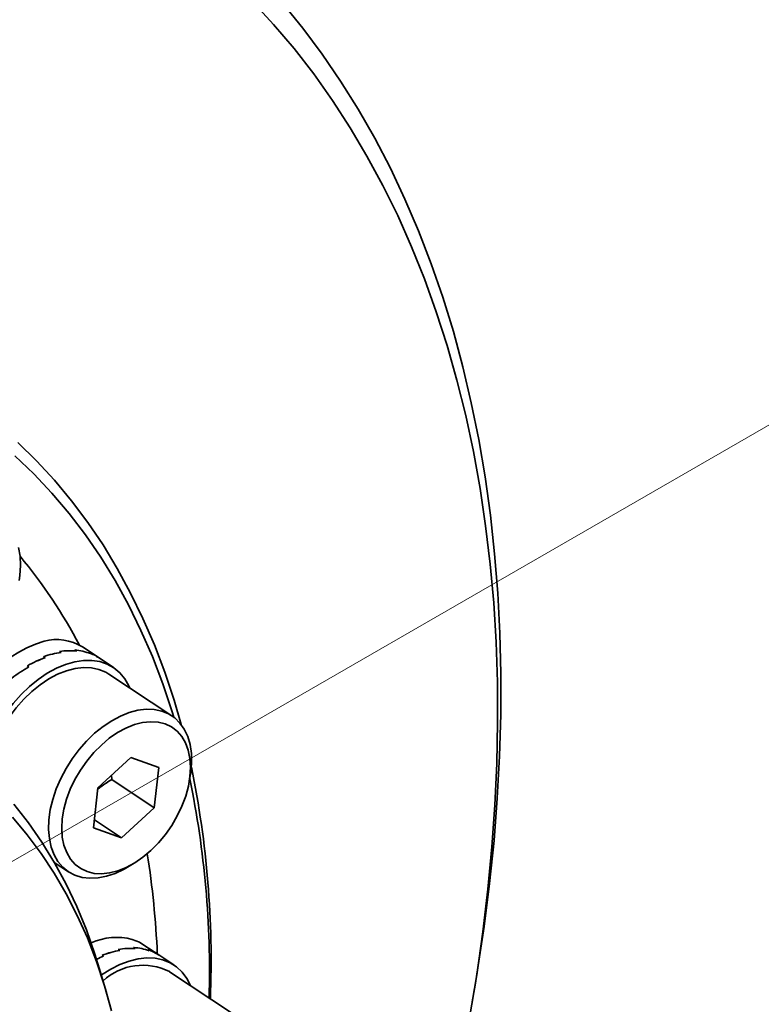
# Model space of a CAD drawing. Header units: millimetres. Extents: x -8713 to 3261, y -18743 to -8704.
# Tile 147 of 154: x 3167.03 to 3171.02, y -18291.78 to -18286.47. Entities that reach past the tile are written whole.
import ezdxf

# ---------------------------------------------------------------- set-up
doc = ezdxf.new("R2010")
doc.units = ezdxf.units.MM
doc.header["$LTSCALE"] = 10
doc.layers.add('1轮廓实线层', color=7, linetype='Continuous', lineweight=18)

msp = doc.modelspace()

# ---------------------------------------------------------------- linework, layer by layer
at = {"color": 7, "linetype": 'Continuous', "lineweight": 35}
for p, q in [((3167.9406, -18290.5791), (3167.9459, -18290.5479)), ((3169.4648, -18291.7655), (3169.4799, -18291.6764))]:
    msp.add_line(p, q, dxfattribs=at)
at = {"layer": '1轮廓实线层'}
msp.add_line((3163.9041, -18292.7891), (3185.3825, -18280.3886), dxfattribs=at)
at = {"layer": '1轮廓实线层', "color": 7, "linetype": 'Continuous', "lineweight": 35}
for p, q in [((3167.2508, -18289.8826), (3167.2424, -18289.8771)), ((3167.2425, -18289.8771), (3167.2508, -18289.8826)), ((3167.3333, -18289.8751), (3167.3249, -18289.8696)), ((3167.325, -18289.8696), (3167.3333, -18289.8751)), ((3167.4545, -18289.9121), (3167.3647, -18289.8526)), ((3167.4079, -18289.8892), (3167.3996, -18289.8837)), ((3167.3996, -18289.8837), (3167.408, -18289.8893)), ((3167.0768, -18289.9602), (3167.0685, -18289.9547)), ((3167.0686, -18289.9546), (3167.0769, -18289.9602)), ((3167.1557, -18289.9058), (3167.1641, -18289.9114)), ((3167.164, -18289.9114), (3167.1557, -18289.9059)), ((3167.5318, -18289.9634), (3167.4545, -18289.9122)), ((3167.8468, -18290.2243), (3167.5079, -18289.9994)), ((3167.6154, -18290.0627), (3167.6204, -18290.0741)), ((3167.449, -18290.6118), (3167.625, -18290.4492)), ((3167.625, -18290.4492), (3167.7766, -18290.5032)), ((3167.7766, -18290.5032), (3167.7521, -18290.7198)), ((3167.5232, -18290.5679), (3167.522, -18290.5444)), ((3167.5232, -18290.5679), (3167.7521, -18290.7198)), ((3167.4246, -18290.8284), (3167.449, -18290.6118)), ((3167.7521, -18290.7198), (3167.5761, -18290.8823)), ((3167.4295, -18290.785), (3167.5761, -18290.8823)), ((3167.5761, -18290.8823), (3167.4246, -18290.8284)), ((3167.2139, -18291.0141), (3167.2894, -18291.0642)), ((3167.6261, -18291.0298), (3167.6528, -18291.0128)), ((3167.5663, -18291.4887), (3167.5579, -18291.4832)), ((3167.558, -18291.4832), (3167.5663, -18291.4887)), ((3167.6495, -18291.4786), (3167.6411, -18291.473)), ((3167.6412, -18291.473), (3167.6496, -18291.4786)), ((3167.7818, -18291.5165), (3167.6909, -18291.4562)), ((3167.7253, -18291.49), (3167.717, -18291.4844)), ((3167.7171, -18291.4845), (3167.7254, -18291.49)), ((3167.4793, -18291.5201), (3167.4709, -18291.5146)), ((3167.471, -18291.5145), (3167.4793, -18291.5201)), ((3167.858, -18291.5671), (3167.7818, -18291.5165)), ((3167.4947, -18291.7155), (3167.4631, -18291.6067)), ((3167.4947, -18291.7155), (3167.4631, -18291.6067)), ((3168.173, -18291.8279), (3167.8341, -18291.6031))]:
    msp.add_line(p, q, dxfattribs=at)
at = {"layer": '1轮廓实线层', "color": 7, "linetype": 'Continuous', "lineweight": 35, "flags": 128}
for points in [[(3169.4496, -18291.8526), (3169.4885, -18291.6196), (3169.5216, -18291.3882), (3169.5491, -18291.1585), (3169.5708, -18290.9307), (3169.5867, -18290.7051), (3169.5969, -18290.4818), (3169.6013, -18290.261), (3169.5999, -18290.0429), (3169.5928, -18289.8276), (3169.5799, -18289.6154), (3169.5612, -18289.4064), (3169.5367, -18289.2007), (3169.5066, -18288.9987), (3169.4707, -18288.8003), (3169.4292, -18288.6058), (3169.382, -18288.4153), (3169.3292, -18288.2291), (3169.2709, -18288.0472), (3169.2071, -18287.8698), (3169.1378, -18287.697), (3169.0631, -18287.529), (3168.983, -18287.3659), (3168.8977, -18287.2079), (3168.8072, -18287.0551), (3168.7116, -18286.9076), (3168.6109, -18286.7655), (3168.5052, -18286.6289), (3168.3947, -18286.4981), (3168.2794, -18286.3729)], [(3168.4422, -18286.3834), (3168.5517, -18286.518), (3168.6563, -18286.6583), (3168.7559, -18286.804), (3168.8503, -18286.9552), (3168.9396, -18287.1117), (3169.0236, -18287.2733), (3169.1023, -18287.44), (3169.1756, -18287.6115), (3169.2435, -18287.7878), (3169.3059, -18287.9687), (3169.3627, -18288.154), (3169.4139, -18288.3437), (3169.4595, -18288.5375), (3169.4994, -18288.7353), (3169.5336, -18288.937), (3169.5621, -18289.1423), (3169.5848, -18289.3511), (3169.6018, -18289.5633), (3169.6129, -18289.7786), (3169.6183, -18289.9969), (3169.6178, -18290.218), (3169.6115, -18290.4418), (3169.5995, -18290.668), (3169.5817, -18290.8965), (3169.558, -18291.1271), (3169.5287, -18291.3596), (3169.4936, -18291.5937), (3169.4799, -18291.6764)], [(3167.0166, -18288.7515), (3167.1181, -18288.8504), (3167.2149, -18288.9552), (3167.3069, -18289.0657), (3167.394, -18289.1819), (3167.476, -18289.3036), (3167.553, -18289.4306), (3167.6248, -18289.5628), (3167.6913, -18289.7001), (3167.7525, -18289.8423), (3167.8082, -18289.9892), (3167.8585, -18290.1406), (3167.8962, -18290.2704)], [(3167.8579, -18290.2322), (3167.8487, -18290.2023), (3167.7981, -18290.0514), (3167.742, -18289.9051), (3167.6804, -18289.7637), (3167.6134, -18289.6271), (3167.5412, -18289.4957), (3167.4637, -18289.3695), (3167.3811, -18289.2488), (3167.2934, -18289.1336), (3167.2008, -18289.0241), (3167.1034, -18288.9204), (3167.0013, -18288.8227)], [(3167.0212, -18289.3173), (3167.0293, -18289.3641), (3167.0316, -18289.4144), (3167.028, -18289.4674), (3167.0241, -18289.4943)], [(3166.8207, -18290.5149), (3166.8247, -18290.495), (3166.8401, -18290.4366), (3166.861, -18290.378), (3166.887, -18290.32), (3166.9179, -18290.2634), (3166.9531, -18290.209), (3166.9922, -18290.1575), (3167.0347, -18290.1097), (3167.0798, -18290.0663), (3167.1271, -18290.0278), (3167.1758, -18289.9948), (3167.2252, -18289.9678), (3167.2747, -18289.9471), (3167.3236, -18289.933), (3167.3711, -18289.9258), (3167.4167, -18289.9255), (3167.4596, -18289.9321), (3167.4993, -18289.9456), (3167.5352, -18289.9657), (3167.5668, -18289.9922), (3167.5937, -18290.0247), (3167.6154, -18290.0627)], [(3166.8477, -18290.541), (3166.8533, -18290.5052), (3166.8666, -18290.4495), (3166.8853, -18290.3934), (3166.9092, -18290.3377), (3166.938, -18290.2833), (3166.9713, -18290.2309), (3167.0084, -18290.1814), (3167.0488, -18290.1354), (3167.0921, -18290.0938), (3167.1373, -18290.0571), (3167.184, -18290.0259), (3167.2314, -18290.0007), (3167.2787, -18289.9818), (3167.3253, -18289.9695), (3167.3704, -18289.9641), (3167.4134, -18289.9656), (3167.4536, -18289.9739), (3167.4904, -18289.989), (3167.5079, -18289.9994)], [(3167.2124, -18290.9727), (3167.1969, -18290.9315), (3167.187, -18290.8858), (3167.1829, -18290.8365), (3167.1846, -18290.7843), (3167.1922, -18290.73), (3167.2054, -18290.6744), (3167.2241, -18290.6183), (3167.2481, -18290.5626), (3167.2769, -18290.5081), (3167.3101, -18290.4557), (3167.3472, -18290.4062), (3167.3877, -18290.3603), (3167.4309, -18290.3186), (3167.4762, -18290.282), (3167.5228, -18290.2508), (3167.5702, -18290.2255), (3167.6175, -18290.2066), (3167.6641, -18290.1944), (3167.7092, -18290.189), (3167.7522, -18290.1904), (3167.7924, -18290.1988), (3167.8292, -18290.2139), (3167.8621, -18290.2355), (3167.8904, -18290.2633), (3167.9139, -18290.2969), (3167.9322, -18290.3358), (3167.9449, -18290.3793), (3167.9519, -18290.4269), (3167.9531, -18290.4777), (3167.9485, -18290.5311), (3167.9459, -18290.5479)], [(3167.2805, -18290.9614), (3167.3006, -18290.996), (3167.3259, -18291.0249), (3167.3559, -18291.0476), (3167.3901, -18291.0639), (3167.4278, -18291.0733), (3167.4686, -18291.0757), (3167.5116, -18291.0711), (3167.5561, -18291.0596), (3167.6013, -18291.0414), (3167.6466, -18291.0167), (3167.6911, -18290.986), (3167.734, -18290.9498), (3167.7746, -18290.9088), (3167.8123, -18290.8636), (3167.8463, -18290.8151), (3167.8761, -18290.764), (3167.9013, -18290.7112), (3167.9212, -18290.6576), (3167.9357, -18290.6042), (3167.9445, -18290.5518), (3167.9473, -18290.5013), (3167.9443, -18290.4537), (3167.9353, -18290.4097), (3167.9207, -18290.3701), (3167.9005, -18290.3356), (3167.8752, -18290.3067), (3167.8452, -18290.2839), (3167.8111, -18290.2677), (3167.7733, -18290.2583), (3167.7326, -18290.2559), (3167.6896, -18290.2605), (3167.6451, -18290.272), (3167.5998, -18290.2902), (3167.5545, -18290.3149), (3167.5101, -18290.3456), (3167.4672, -18290.3817), (3167.4265, -18290.4228), (3167.3889, -18290.4679), (3167.3548, -18290.5165), (3167.325, -18290.5676), (3167.2999, -18290.6204), (3167.2799, -18290.674), (3167.2654, -18290.7274), (3167.2567, -18290.7798), (3167.2538, -18290.8302), (3167.2569, -18290.8779), (3167.2658, -18290.9218), (3167.2805, -18290.9614)], [(3166.9962, -18290.701), (3167.0742, -18290.8004), (3167.1471, -18290.9055), (3167.215, -18291.0159), (3167.2775, -18291.1317), (3167.3348, -18291.2525), (3167.3866, -18291.3783), (3167.4329, -18291.5087), (3167.4631, -18291.6067)], [(3166.9962, -18290.701), (3167.0742, -18290.8004), (3167.1471, -18290.9055), (3167.215, -18291.0159), (3167.2775, -18291.1317), (3167.3348, -18291.2525), (3167.3866, -18291.3783), (3167.4329, -18291.5087), (3167.4631, -18291.6067)], [(3167.5216, -18291.8146), (3167.4839, -18291.6791), (3167.4406, -18291.5481), (3167.3917, -18291.4216), (3167.3375, -18291.2999), (3167.2778, -18291.1832), (3167.213, -18291.0716), (3167.1429, -18290.9654), (3167.0678, -18290.8648), (3166.9878, -18290.7697)], [(3167.5216, -18291.8146), (3167.4839, -18291.6791), (3167.4406, -18291.5481), (3167.3917, -18291.4216), (3167.3375, -18291.2999), (3167.2778, -18291.1832), (3167.213, -18291.0716), (3167.1429, -18290.9654), (3167.0678, -18290.8648), (3166.9878, -18290.7697)], [(3167.6261, -18291.0298), (3167.5897, -18291.0511), (3167.5422, -18291.0732), (3167.4952, -18291.0888), (3167.4493, -18291.0976), (3167.4051, -18291.0996), (3167.3634, -18291.0947), (3167.3249, -18291.083), (3167.29, -18291.0646), (3167.2593, -18291.0398), (3167.2333, -18291.009), (3167.2124, -18290.9727)], [(3167.6909, -18291.4562), (3167.6718, -18291.4449), (3167.6334, -18291.429)], [(3167.4673, -18291.6213), (3167.4684, -18291.6205), (3167.5174, -18291.5894), (3167.5669, -18291.5643), (3167.6163, -18291.5456), (3167.6648, -18291.5337), (3167.7118, -18291.5286), (3167.7566, -18291.5305), (3167.7986, -18291.5393), (3167.8371, -18291.5548), (3167.8717, -18291.577), (3167.9019, -18291.6054), (3167.9272, -18291.6397), (3167.9466, -18291.6778)]]:
    msp.add_lwpolyline(points, dxfattribs=at)
at = {"layer": '1轮廓实线层', "color": 7, "linetype": 'Continuous', "lineweight": 35}
for centre, radius, start, end in [((3164.8776, -18291.149), 2.7955, 27.8447, 39.6749), ((3167.39, -18290.5322), 0.7472, 108.0224, 168.1545), ((3167.2252, -18290.0807), 0.2674, 58.5546, 104.3686), ((3162.8571, -18291.5469), 5.2012, 357.7711, 11.6084), ((3162.9353, -18291.6), 5.1141, 358.3801, 11.694), ((3163.0222, -18291.7122), 4.7508, 2.4665, 9.0208), ((3167.55, -18291.7523), 0.3339, 75.5235, 114.3625), ((3167.6903, -18291.8863), 0.3177, 63.0746, 132.3863)]:
    msp.add_arc(centre, radius, start, end, dxfattribs=at)
for centre, major_axis, ratio, start_param, end_param in [((3167.1541, -18290.3695), (0.3454, 0.4261), 0.704315, 0.642534, 0.851974), ((3167.1457, -18290.3639), (0.356, 0.4182), 0.690812, 0.657771, 0.867211), ((3167.1541, -18290.3695), (0.3316, 0.4359), 0.714444, 0.411952, 0.621392), ((3167.1457, -18290.3639), (0.3454, 0.4261), 0.704327, 0.43288, 0.64232), ((3167.1541, -18290.3695), (0.3155, 0.4472), 0.720372, 0.177001, 0.386441), ((3167.1457, -18290.3639), (0.3316, 0.436), 0.714451, 0.202293, 0.411733), ((3167.1541, -18290.3695), (0.2981, 0.4589), 0.721574, 6.276156, 6.43259), ((3167.1457, -18290.3639), (0.3155, 0.4472), 0.720376, 0.020541, 0.176778), ((3167.1541, -18290.3695), (0.356, 0.4182), 0.690798, 0.86742, 1.076859), ((3167.1457, -18290.3639), (0.3634, 0.4128), 0.674841, 0.876616, 1.086056), ((3167.1541, -18290.3695), (0.3634, 0.4128), 0.674826, 1.086259, 1.295699), ((3167.1457, -18290.3639), (0.3675, 0.4098), 0.657349, 1.089788, 1.299227), ((3167.4803, -18291.9731), (0.3469, 0.425), 0.702792, 0.670972, 0.880412), ((3167.4719, -18291.9676), (0.3571, 0.4174), 0.68893, 0.685456, 0.894895), ((3167.4803, -18291.9731), (0.3335, 0.4346), 0.713393, 0.441051, 0.650491), ((3167.4719, -18291.9676), (0.3469, 0.425), 0.702804, 0.461319, 0.670759), ((3167.4803, -18291.9731), (0.3176, 0.4458), 0.719883, 0.206538, 0.415978), ((3167.4719, -18291.9676), (0.3335, 0.4346), 0.713401, 0.231393, 0.440832), ((3167.4803, -18291.9731), (0.3003, 0.4574), 0.721691, 6.279625, 6.462239), ((3167.4719, -18291.9676), (0.3176, 0.4458), 0.719886, 0.023899, 0.206316), ((3167.4803, -18291.9731), (0.3571, 0.4174), 0.688916, 0.895103, 0.977366), ((3167.4719, -18291.9676), (0.3641, 0.4123), 0.67272, 0.90356, 0.986074)]:
    msp.add_ellipse(centre, major_axis=major_axis, ratio=ratio, start_param=start_param, end_param=end_param, dxfattribs=at)
msp.add_open_spline([(3167.4482, -18290.6193), (3167.4626, -18290.6083), (3167.4866, -18290.5899), (3167.5128, -18290.5741), (3167.5232, -18290.5679)], degree=3, knots=[0, 0, 0, 0, 0.602847, 1, 1, 1, 1], dxfattribs=at)

doc.saveas('drawing.dxf')
